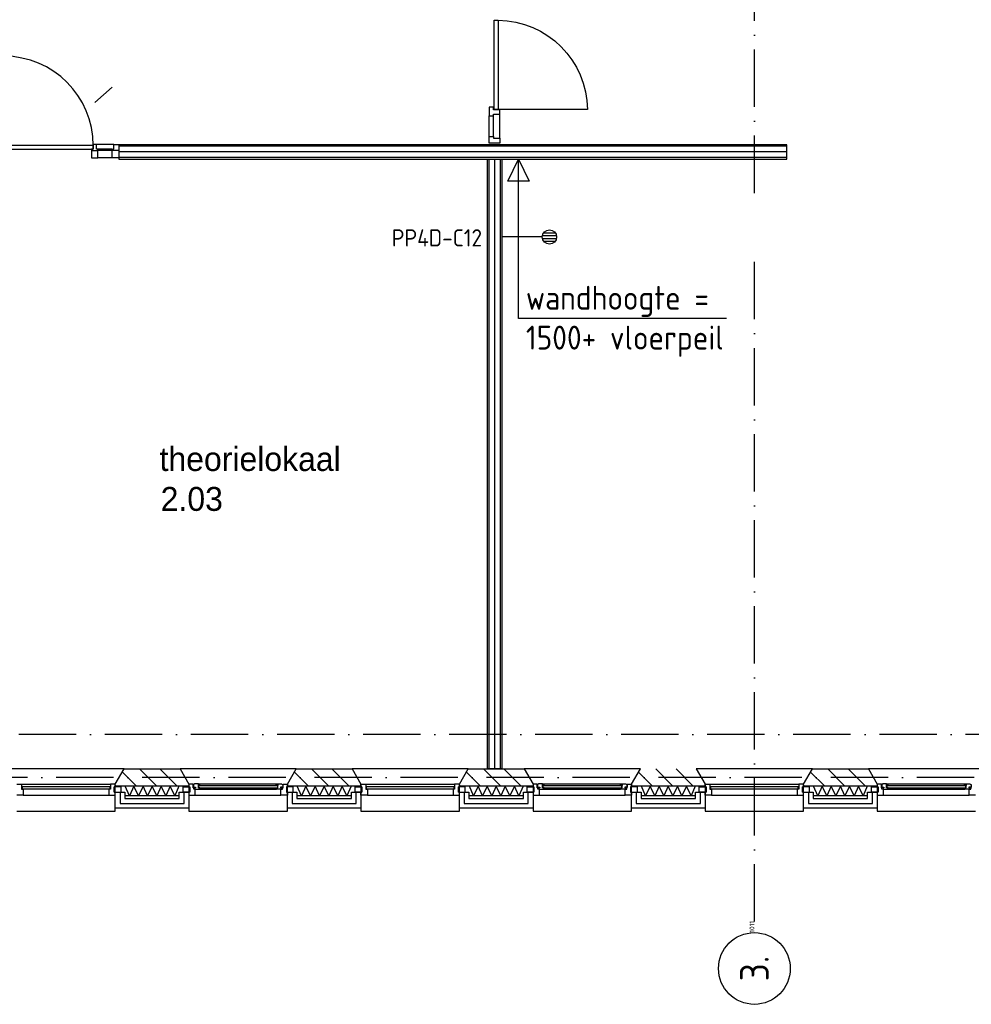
# Model space of a CAD drawing. Header units: millimetres. Extents: x 50250 to 324922, y 191 to 84291.
# Tile 37 of 44: x 215920 to 225875, y 39291 to 49591. Entities that reach past the tile are written whole.
import ezdxf
from ezdxf.enums import TextEntityAlignment as Align

# ---------------------------------------------------------------- set-up
doc = ezdxf.new("R2010")
doc.units = ezdxf.units.MM
doc.header["$LTSCALE"] = 100
doc.linetypes.add('DASHDOT', pattern=[9, 6, -1.5, 0, -1.5])
doc.layers.get('0').update_dxf_attribs({"linetype": 'CONTINUOUS'})
for name, color, linetype in [('AL$1----_ALGEMEEN', 7, 'CONTINUOUS'), ('AL$7----_STRAMIEN', 1, 'DASHDOT'), ('AL21----_BUITENWAND', 4, 'CONTINUOUS'), ('AL21K---_ISOLATIE', 1, 'CONTINUOUS'), ('AL22----_BINNENWAND', 7, 'CONTINUOUS'), ('AL28----_KONSTRUKTIE', 3, 'CONTINUOUS'), ('AL31----_BUITENKOZ', 7, 'CONTINUOUS'), ('AL32----_BINNENKOZ', 7, 'CONTINUOUS'), ('AL32----_DRAAIRICHTING', 1, 'CONTINUOUS'), ('ALL-----_REFLIJNEN', 8, 'CONTINUOUS'), ('ALN-----_BLOCKNAAM', 2, 'CONTINUOUS'), ('ALXA3---_VOLZWART', 14, 'CONTINUOUS'), ('ALXAB---_PREFABBETON', 1, 'CONTINUOUS'), ('BL$4----', 7, 'CONTINUOUS'), ('BOUW', 8, 'CONTINUOUS'), ('EB6441--_ATTRIB', 2, 'CONTINUOUS'), ('EL6441--_DATACOM', 3, 'CONTINUOUS')]:
    doc.layers.add(name, color=color, linetype=linetype)
doc.styles.add('1_8', font='ISO', dxfattribs={"height": 1.8})
doc.styles.add('BURO-025', font='BUROFONT.shx', dxfattribs={"height": 250})
doc.styles.add('NORATT', font='isocp.shx')
doc.styles.get("Standard").update_dxf_attribs({"font": 'iso.shx'})

# ---------------------------------------------------------------- blocks, each defined once
blk = doc.blocks.new('ES4X2')
for p, q in [((-0.45, 1.4), (-0.45, 2.6)), ((-0.15, 1.27), (-0.15, 2.73)), ((0.15, 1.27), (0.15, 2.73)), ((0.45, 1.4), (0.45, 2.6)), ((0, 1.25), (0, -3))]:
    blk.add_line(p, q)
blk.add_circle((0, 2), 0.75)
at = {"style": '1_8', "flags": 8}
for tag, p in [('NUMMER', (1.25, 3.5)), ('CODE', (-1.25, 3.5))]:
    blk.add_attdef(tag, text='', height=1.8, rotation=90, dxfattribs=at).set_placement(p, align=Align.MIDDLE_LEFT)
blk.add_attdef('M_CODE', text='', height=1.8, dxfattribs=at).set_placement((0, 0), align=Align.MIDDLE_CENTER)
blk = doc.blocks.new('1011')
at = {"layer": 'AL$7----_STRAMIEN', "color": 7, "linetype": 'Continuous'}
blk.add_circle((-750, 0), 750, dxfattribs=at)
at = {"layer": 'AL$7----_STRAMIEN', "color": 3, "linetype": 'Continuous'}
blk.add_attdef('STR-NAAM', text='', height=600, rotation=360, dxfattribs=at).set_placement((-750, 0), align=Align.MIDDLE)
at = {"layer": 'ALN-----_BLOCKNAAM', "linetype": 'Continuous'}
blk.add_text('1011', height=100, dxfattribs=at).set_placement((0, 0))

msp = doc.modelspace()

# ---------------------------------------------------------------- linework, layer by layer
at = {"color": 8, "linetype": 'Continuous'}
for p, q in [((220877, 48675), (220830, 48675)), ((220830, 48675), (220830, 48585)), ((220877, 48648), (220877, 48675)), ((220944, 48648), (220877, 48648)), ((220944, 48602), (220944, 48648)), ((220830, 48585), (220877, 48585)), ((220877, 48602), (220944, 48602)), ((220877, 48585), (220877, 48602))]:
    msp.add_line(p, q, dxfattribs=at)
msp.add_lwpolyline([(220924, 49585, -0.408724), (221859, 48650), (220924, 48650)], format="xyb", dxfattribs=at)
msp.add_lwpolyline([(220830, 48301), (220830, 48368), (220877, 48368), (220877, 48351), (220944, 48351), (220944, 48301)], close=True, dxfattribs=at)
at = {"layer": 'AL$1----_ALGEMEEN', "color": 8}
for p, q in [((221028, 47903), (221139, 48133)), ((221139, 48133), (221251, 47903)), ((221139, 48133), (221251, 47903)), ((221139, 46466), (221139, 48133)), ((221251, 47903), (221028, 47903)), ((223312, 46466), (221139, 46466))]:
    msp.add_line(p, q, dxfattribs=at)
at = {"layer": 'AL$7----_STRAMIEN', "color": 1}
msp.add_line((216706, 48725), (216886, 48885), dxfattribs=at)
for points in [[(223605, 47778), (223605, 76516)], [(223605, 40156), (223605, 47105)], [(239014, 42113), (89505, 42113)], [(239405, 41663), (89505, 41663)]]:
    msp.add_lwpolyline(points, dxfattribs=at)
at = {"layer": 'AL21----_BUITENWAND', "color": 8}
for p, q in [((216920, 41512), (217020, 41512)), ((216920, 41343), (216920, 41512)), ((217020, 41512), (217020, 41443)), ((217590, 41512), (217690, 41512)), ((217590, 41443), (217590, 41512)), ((217690, 41512), (217690, 41343)), ((218720, 41512), (218820, 41512)), ((218720, 41343), (218720, 41512)), ((218820, 41512), (218820, 41443)), ((219390, 41512), (219490, 41512)), ((219390, 41443), (219390, 41512)), ((219490, 41512), (219490, 41343)), ((220520, 41512), (220620, 41512)), ((220520, 41343), (220520, 41512)), ((220620, 41512), (220620, 41443)), ((221190, 41512), (221290, 41512)), ((221190, 41443), (221190, 41512)), ((221290, 41512), (221290, 41343)), ((222320, 41512), (222420, 41512)), ((222320, 41343), (222320, 41512)), ((222420, 41512), (222420, 41443)), ((222990, 41512), (223090, 41512)), ((222990, 41443), (222990, 41512)), ((223090, 41512), (223090, 41343)), ((224120, 41512), (224220, 41512)), ((224120, 41343), (224120, 41512)), ((224220, 41512), (224220, 41443)), ((224790, 41512), (224890, 41512)), ((224790, 41443), (224790, 41512)), ((224890, 41512), (224890, 41343)), ((217020, 41443), (217590, 41443)), ((218820, 41443), (219390, 41443)), ((220620, 41443), (221190, 41443)), ((222420, 41443), (222990, 41443)), ((224220, 41443), (224790, 41443)), ((217690, 41343), (216920, 41343)), ((219490, 41343), (218720, 41343)), ((221290, 41343), (220520, 41343)), ((223090, 41343), (222320, 41343)), ((224890, 41343), (224120, 41343))]:
    msp.add_line(p, q, dxfattribs=at)
at = {"layer": 'AL21K---_ISOLATIE', "color": 8, "linetype": 'Continuous'}
for p, q in [((217590, 41573), (217020, 41573)), ((217068, 41473), (217024, 41573)), ((217115, 41573), (217068, 41473)), ((217163, 41473), (217115, 41573)), ((217210, 41573), (217163, 41473)), ((217258, 41473), (217210, 41573)), ((217305, 41573), (217258, 41473)), ((217353, 41473), (217305, 41573)), ((217400, 41573), (217353, 41473)), ((217448, 41473), (217400, 41573)), ((217495, 41573), (217448, 41473)), ((217543, 41473), (217495, 41573)), ((217586, 41573), (217543, 41473)), ((219390, 41573), (218820, 41573)), ((218868, 41473), (218824, 41573)), ((218915, 41573), (218868, 41473)), ((218963, 41473), (218915, 41573)), ((219010, 41573), (218963, 41473)), ((219058, 41473), (219010, 41573)), ((219105, 41573), (219058, 41473)), ((219153, 41473), (219105, 41573)), ((219200, 41573), (219153, 41473)), ((219248, 41473), (219200, 41573)), ((219295, 41573), (219248, 41473)), ((219343, 41473), (219295, 41573)), ((219386, 41573), (219343, 41473)), ((221190, 41573), (220620, 41573)), ((220668, 41473), (220624, 41573)), ((220715, 41573), (220668, 41473)), ((220763, 41473), (220715, 41573)), ((220810, 41573), (220763, 41473)), ((220858, 41473), (220810, 41573)), ((220905, 41573), (220858, 41473)), ((220953, 41473), (220905, 41573)), ((221000, 41573), (220953, 41473)), ((221048, 41473), (221000, 41573)), ((221095, 41573), (221048, 41473)), ((221143, 41473), (221095, 41573)), ((221186, 41573), (221143, 41473)), ((222990, 41573), (222420, 41573)), ((222468, 41473), (222424, 41573)), ((222515, 41573), (222468, 41473)), ((222563, 41473), (222515, 41573)), ((222610, 41573), (222563, 41473)), ((222658, 41473), (222610, 41573)), ((222705, 41573), (222658, 41473)), ((222753, 41473), (222705, 41573)), ((222800, 41573), (222753, 41473)), ((222848, 41473), (222800, 41573)), ((222895, 41573), (222848, 41473)), ((222943, 41473), (222895, 41573)), ((222986, 41573), (222943, 41473)), ((224790, 41573), (224220, 41573)), ((224268, 41473), (224224, 41573)), ((224315, 41573), (224268, 41473)), ((224363, 41473), (224315, 41573)), ((224410, 41573), (224363, 41473)), ((224458, 41473), (224410, 41573)), ((224505, 41573), (224458, 41473)), ((224553, 41473), (224505, 41573)), ((224600, 41573), (224553, 41473)), ((224648, 41473), (224600, 41573)), ((224695, 41573), (224648, 41473)), ((224743, 41473), (224695, 41573)), ((224786, 41573), (224743, 41473)), ((217590, 41473), (217020, 41473)), ((219390, 41473), (218820, 41473)), ((221190, 41473), (220620, 41473)), ((222990, 41473), (222420, 41473)), ((224790, 41473), (224220, 41473))]:
    msp.add_line(p, q, dxfattribs=at)
at = {"layer": 'AL22----_BINNENWAND', "color": 8}
for p, q in [((223944, 48283), (216956, 48283)), ((216956, 48283), (216956, 48133)), ((223944, 48133), (223944, 48283)), ((216956, 48133), (223944, 48133)), ((220812, 41753), (220812, 48133)), ((220812, 48133), (220962, 48133)), ((220962, 48133), (220962, 41753)), ((220962, 41753), (220812, 41753))]:
    msp.add_line(p, q, dxfattribs=at)
at = {"layer": 'AL22----_BINNENWAND', "color": 8, "linetype": 'Continuous'}
for p, q in [((223944, 48268), (216956, 48268)), ((223944, 48148), (216956, 48148)), ((220827, 48133), (220827, 41753)), ((220947, 48133), (220947, 41753))]:
    msp.add_line(p, q, dxfattribs=at)
at = {"layer": 'AL28----_KONSTRUKTIE', "color": 8}
for p, q in [((216920, 41593), (217013, 41753)), ((217013, 41753), (217598, 41753)), ((217598, 41753), (217690, 41593)), ((218720, 41593), (218813, 41753)), ((218813, 41753), (219398, 41753)), ((219398, 41753), (219490, 41593)), ((220520, 41593), (220613, 41753)), ((220613, 41753), (221198, 41753)), ((221198, 41753), (221290, 41593)), ((222320, 41593), (222413, 41753)), ((222998, 41753), (223090, 41593)), ((224120, 41593), (224213, 41753)), ((224213, 41753), (224798, 41753)), ((224798, 41753), (224890, 41593)), ((216920, 41573), (216920, 41593)), ((217690, 41573), (216920, 41573)), ((217690, 41593), (217690, 41573)), ((218720, 41573), (218720, 41593)), ((219490, 41573), (218720, 41573)), ((219490, 41593), (219490, 41573)), ((220520, 41573), (220520, 41593)), ((221290, 41573), (220520, 41573)), ((221290, 41593), (221290, 41573)), ((222320, 41573), (222320, 41593)), ((223090, 41573), (222320, 41573)), ((223090, 41593), (223090, 41573)), ((224120, 41573), (224120, 41593)), ((224890, 41573), (224120, 41573)), ((224890, 41593), (224890, 41573))]:
    msp.add_line(p, q, dxfattribs=at)
at = {"layer": 'AL31----_BUITENKOZ', "color": 8, "linetype": 'Continuous'}
for p, q in [((220883, 49585), (220924, 49585)), ((220883, 48650), (220883, 49585)), ((220924, 49585), (220924, 48650)), ((220924, 48650), (220883, 48650)), ((215890, 41593), (215940, 41593)), ((215940, 41593), (215940, 41542)), ((215940, 41593), (215940, 41593)), ((215940, 41542), (215957, 41542)), ((216865, 41567), (215945, 41567)), ((215945, 41567), (215945, 41546)), ((215945, 41546), (216865, 41546)), ((215957, 41542), (215957, 41479)), ((216853, 41542), (216853, 41479)), ((216870, 41542), (216853, 41542)), ((216865, 41546), (216865, 41567)), ((216920, 41593), (216870, 41593)), ((216870, 41593), (216870, 41542)), ((216870, 41593), (216870, 41593)), ((216910, 41568), (216920, 41568)), ((216910, 41512), (216910, 41568)), ((216920, 41512), (216910, 41512)), ((216920, 41568), (216920, 41593)), ((216920, 41568), (216920, 41568)), ((216920, 41479), (216920, 41512)), ((218619, 41578), (217791, 41578)), ((217791, 41578), (217791, 41557)), ((217791, 41557), (218619, 41557)), ((218619, 41557), (218619, 41578)), ((219490, 41593), (219540, 41593)), ((219490, 41568), (219490, 41593)), ((219490, 41568), (219490, 41568)), ((219500, 41568), (219490, 41568)), ((219490, 41512), (219500, 41512)), ((219490, 41479), (219490, 41512)), ((219500, 41512), (219500, 41568)), ((219540, 41593), (219540, 41542)), ((219540, 41593), (219540, 41593)), ((219540, 41542), (219557, 41542)), ((220465, 41567), (219545, 41567)), ((219545, 41567), (219545, 41546)), ((219545, 41546), (220465, 41546)), ((219557, 41542), (219557, 41479)), ((220453, 41542), (220453, 41479)), ((220470, 41542), (220453, 41542)), ((220465, 41546), (220465, 41567)), ((220520, 41593), (220470, 41593)), ((220470, 41593), (220470, 41542)), ((220470, 41593), (220470, 41593)), ((220510, 41568), (220520, 41568)), ((220510, 41512), (220510, 41568)), ((220520, 41512), (220510, 41512)), ((220520, 41568), (220520, 41593)), ((220520, 41568), (220520, 41568)), ((220520, 41479), (220520, 41512)), ((222219, 41578), (221391, 41578)), ((221391, 41578), (221391, 41557)), ((221391, 41557), (222219, 41557)), ((222219, 41557), (222219, 41578)), ((223090, 41593), (223140, 41593)), ((223090, 41568), (223090, 41593)), ((223090, 41568), (223090, 41568)), ((223100, 41568), (223090, 41568)), ((223090, 41512), (223100, 41512)), ((223090, 41479), (223090, 41512)), ((223100, 41512), (223100, 41568)), ((223140, 41593), (223140, 41542)), ((223140, 41593), (223140, 41593)), ((223140, 41542), (223157, 41542)), ((224065, 41567), (223145, 41567)), ((223145, 41567), (223145, 41546)), ((223145, 41546), (224065, 41546)), ((223157, 41542), (223157, 41479)), ((224053, 41542), (224053, 41479)), ((224070, 41542), (224053, 41542)), ((224065, 41546), (224065, 41567)), ((224120, 41593), (224070, 41593)), ((224070, 41593), (224070, 41542)), ((224070, 41593), (224070, 41593)), ((224110, 41568), (224120, 41568)), ((224110, 41512), (224110, 41568)), ((224120, 41512), (224110, 41512)), ((224120, 41568), (224120, 41593)), ((224120, 41568), (224120, 41568)), ((224120, 41479), (224120, 41512)), ((225819, 41578), (224991, 41578)), ((224991, 41578), (224991, 41557)), ((224991, 41557), (225819, 41557)), ((225819, 41557), (225819, 41578)), ((215957, 41479), (215890, 41479)), ((215957, 41479), (215957, 41479)), ((215957, 41479), (215957, 41479)), ((215957, 41479), (215957, 41479)), ((215957, 41479), (215957, 41479)), ((216853, 41479), (216920, 41479)), ((216853, 41479), (216853, 41479)), ((216853, 41479), (216853, 41479)), ((216853, 41479), (216853, 41479)), ((216853, 41479), (216853, 41479)), ((219557, 41479), (219490, 41479)), ((219557, 41479), (219557, 41479)), ((219557, 41479), (219557, 41479)), ((219557, 41479), (219557, 41479)), ((219557, 41479), (219557, 41479)), ((220453, 41479), (220520, 41479)), ((220453, 41479), (220453, 41479)), ((220453, 41479), (220453, 41479)), ((220453, 41479), (220453, 41479)), ((220453, 41479), (220453, 41479)), ((223157, 41479), (223090, 41479)), ((223157, 41479), (223157, 41479)), ((223157, 41479), (223157, 41479)), ((223157, 41479), (223157, 41479)), ((223157, 41479), (223157, 41479)), ((224053, 41479), (224120, 41479)), ((224053, 41479), (224053, 41479)), ((224053, 41479), (224053, 41479)), ((224053, 41479), (224053, 41479)), ((224053, 41479), (224053, 41479))]:
    msp.add_line(p, q, dxfattribs=at)
at = {"layer": 'AL31----_BUITENKOZ', "color": 8}
for p, q in [((217013, 41753), (215798, 41753)), ((216920, 41593), (217013, 41753)), ((218813, 41753), (217598, 41753)), ((217598, 41753), (217690, 41593)), ((218720, 41593), (218813, 41753)), ((219398, 41753), (219490, 41593)), ((220613, 41753), (219398, 41753)), ((220520, 41593), (220613, 41753)), ((222413, 41753), (221198, 41753)), ((221198, 41753), (221290, 41593)), ((222320, 41593), (222413, 41753)), ((222998, 41753), (223090, 41593)), ((224213, 41753), (222998, 41753)), ((224120, 41593), (224213, 41753)), ((226013, 41753), (224798, 41753)), ((224798, 41753), (224890, 41593)), ((215940, 41593), (216870, 41593)), ((216981, 41568), (216910, 41568)), ((216910, 41568), (216910, 41512)), ((216910, 41512), (216981, 41512)), ((216920, 41313), (216920, 41593)), ((216981, 41512), (216981, 41568)), ((217629, 41568), (217700, 41568)), ((217629, 41512), (217629, 41568)), ((217700, 41512), (217629, 41512)), ((217734, 41593), (217690, 41593)), ((217690, 41593), (217690, 41568)), ((217690, 41593), (217690, 41313)), ((217690, 41568), (217700, 41568)), ((217690, 41512), (217690, 41479)), ((217700, 41512), (217690, 41512)), ((217700, 41568), (217700, 41512)), ((217700, 41568), (217700, 41512)), ((217734, 41557), (217734, 41593)), ((217740, 41557), (217734, 41557)), ((217737, 41592), (217737, 41562)), ((217744, 41592), (217737, 41592)), ((217737, 41562), (217760, 41562)), ((217740, 41542), (217740, 41557)), ((217757, 41542), (217740, 41542)), ((217747, 41596), (217744, 41592)), ((217789, 41596), (217747, 41596)), ((217752, 41557), (217752, 41542)), ((217760, 41557), (217752, 41557)), ((217752, 41542), (217757, 41542)), ((217757, 41542), (217804, 41542)), ((217757, 41479), (217757, 41542)), ((217760, 41562), (217760, 41557)), ((217789, 41596), (218621, 41596)), ((217789, 41555), (217789, 41596)), ((217806, 41594), (217789, 41594)), ((217789, 41594), (217789, 41581)), ((217789, 41581), (217806, 41581)), ((217806, 41555), (217789, 41555)), ((217804, 41542), (217806, 41555)), ((217804, 41542), (218606, 41542)), ((217806, 41581), (217806, 41594)), ((218604, 41594), (218621, 41594)), ((218604, 41581), (218604, 41594)), ((218621, 41581), (218604, 41581)), ((218604, 41555), (218621, 41555)), ((218606, 41542), (218604, 41555)), ((218653, 41542), (218606, 41542)), ((218621, 41596), (218663, 41596)), ((218621, 41555), (218621, 41596)), ((218621, 41594), (218621, 41581)), ((218650, 41562), (218650, 41557)), ((218673, 41562), (218650, 41562)), ((218650, 41557), (218658, 41557)), ((218658, 41542), (218653, 41542)), ((218653, 41542), (218670, 41542)), ((218653, 41479), (218653, 41542)), ((218658, 41557), (218658, 41542)), ((218663, 41596), (218666, 41592)), ((218666, 41592), (218673, 41592)), ((218670, 41557), (218676, 41557)), ((218670, 41542), (218670, 41557)), ((218673, 41592), (218673, 41562)), ((218676, 41593), (218720, 41593)), ((218676, 41557), (218676, 41593)), ((218710, 41568), (218710, 41512)), ((218720, 41568), (218710, 41568)), ((218781, 41568), (218710, 41568)), ((218710, 41568), (218710, 41512)), ((218710, 41512), (218720, 41512)), ((218710, 41512), (218781, 41512)), ((218720, 41593), (218720, 41568)), ((218720, 41313), (218720, 41593)), ((218720, 41512), (218720, 41479)), ((218781, 41512), (218781, 41568)), ((219429, 41568), (219500, 41568)), ((219429, 41512), (219429, 41568)), ((219500, 41512), (219429, 41512)), ((219490, 41593), (219490, 41313)), ((219500, 41568), (219500, 41512)), ((219540, 41593), (220470, 41593)), ((220581, 41568), (220510, 41568)), ((220510, 41568), (220510, 41512)), ((220510, 41512), (220581, 41512)), ((220520, 41313), (220520, 41593)), ((220581, 41512), (220581, 41568)), ((221229, 41568), (221300, 41568)), ((221229, 41512), (221229, 41568)), ((221300, 41512), (221229, 41512)), ((221334, 41593), (221290, 41593)), ((221290, 41593), (221290, 41568)), ((221290, 41593), (221290, 41313)), ((221290, 41568), (221300, 41568)), ((221290, 41512), (221290, 41479)), ((221300, 41512), (221290, 41512)), ((221300, 41568), (221300, 41512)), ((221300, 41568), (221300, 41512)), ((221334, 41557), (221334, 41593)), ((221340, 41557), (221334, 41557)), ((221337, 41592), (221337, 41562)), ((221344, 41592), (221337, 41592)), ((221337, 41562), (221360, 41562)), ((221340, 41542), (221340, 41557)), ((221357, 41542), (221340, 41542)), ((221347, 41596), (221344, 41592)), ((221389, 41596), (221347, 41596)), ((221352, 41557), (221352, 41542)), ((221360, 41557), (221352, 41557)), ((221352, 41542), (221357, 41542)), ((221357, 41542), (221404, 41542)), ((221357, 41479), (221357, 41542)), ((221360, 41562), (221360, 41557)), ((221389, 41596), (222221, 41596)), ((221389, 41555), (221389, 41596)), ((221406, 41594), (221389, 41594)), ((221389, 41594), (221389, 41581)), ((221389, 41581), (221406, 41581)), ((221406, 41555), (221389, 41555)), ((221404, 41542), (221406, 41555)), ((221404, 41542), (222206, 41542)), ((221406, 41581), (221406, 41594)), ((222204, 41594), (222221, 41594)), ((222204, 41581), (222204, 41594)), ((222221, 41581), (222204, 41581)), ((222204, 41555), (222221, 41555)), ((222206, 41542), (222204, 41555)), ((222253, 41542), (222206, 41542)), ((222221, 41596), (222263, 41596)), ((222221, 41555), (222221, 41596)), ((222221, 41594), (222221, 41581)), ((222250, 41562), (222250, 41557)), ((222273, 41562), (222250, 41562)), ((222250, 41557), (222258, 41557)), ((222258, 41542), (222253, 41542)), ((222253, 41542), (222270, 41542)), ((222253, 41479), (222253, 41542)), ((222258, 41557), (222258, 41542)), ((222263, 41596), (222266, 41592)), ((222266, 41592), (222273, 41592)), ((222270, 41557), (222276, 41557)), ((222270, 41542), (222270, 41557)), ((222273, 41592), (222273, 41562)), ((222276, 41593), (222320, 41593)), ((222276, 41557), (222276, 41593)), ((222310, 41568), (222310, 41512)), ((222320, 41568), (222310, 41568)), ((222381, 41568), (222310, 41568)), ((222310, 41568), (222310, 41512)), ((222310, 41512), (222320, 41512)), ((222310, 41512), (222381, 41512)), ((222320, 41593), (222320, 41568)), ((222320, 41313), (222320, 41593)), ((222320, 41512), (222320, 41479)), ((222381, 41512), (222381, 41568)), ((223029, 41568), (223100, 41568)), ((223029, 41512), (223029, 41568)), ((223100, 41512), (223029, 41512)), ((223090, 41593), (223090, 41313)), ((223100, 41568), (223100, 41512)), ((223140, 41593), (224070, 41593)), ((224181, 41568), (224110, 41568)), ((224110, 41568), (224110, 41512)), ((224110, 41512), (224181, 41512)), ((224120, 41313), (224120, 41593)), ((224181, 41512), (224181, 41568)), ((224829, 41568), (224900, 41568)), ((224829, 41512), (224829, 41568)), ((224900, 41512), (224829, 41512)), ((224934, 41593), (224890, 41593)), ((224890, 41593), (224890, 41568)), ((224890, 41593), (224890, 41313)), ((224890, 41568), (224900, 41568)), ((224890, 41512), (224890, 41479)), ((224900, 41512), (224890, 41512)), ((224900, 41568), (224900, 41512)), ((224900, 41568), (224900, 41512)), ((224934, 41557), (224934, 41593)), ((224940, 41557), (224934, 41557)), ((224937, 41592), (224937, 41562)), ((224944, 41592), (224937, 41592)), ((224937, 41562), (224960, 41562)), ((224940, 41542), (224940, 41557)), ((224957, 41542), (224940, 41542)), ((224947, 41596), (224944, 41592)), ((224989, 41596), (224947, 41596)), ((224952, 41557), (224952, 41542)), ((224960, 41557), (224952, 41557)), ((224952, 41542), (224957, 41542)), ((224957, 41542), (225004, 41542)), ((224957, 41479), (224957, 41542)), ((224960, 41562), (224960, 41557)), ((224989, 41596), (225821, 41596)), ((224989, 41555), (224989, 41596)), ((225006, 41594), (224989, 41594)), ((224989, 41594), (224989, 41581)), ((224989, 41581), (225006, 41581)), ((225006, 41555), (224989, 41555)), ((225004, 41542), (225006, 41555)), ((225004, 41542), (225806, 41542)), ((225006, 41581), (225006, 41594)), ((225804, 41594), (225821, 41594)), ((225804, 41581), (225804, 41594)), ((225821, 41581), (225804, 41581)), ((225804, 41555), (225821, 41555)), ((225806, 41542), (225804, 41555)), ((225853, 41542), (225806, 41542)), ((225821, 41596), (225863, 41596)), ((225821, 41555), (225821, 41596)), ((225821, 41594), (225821, 41581)), ((225850, 41562), (225850, 41557)), ((225873, 41562), (225850, 41562)), ((225850, 41557), (225858, 41557)), ((225858, 41542), (225853, 41542)), ((225853, 41542), (225870, 41542)), ((225853, 41479), (225853, 41542)), ((225858, 41557), (225858, 41542)), ((225863, 41596), (225866, 41592)), ((225866, 41592), (225873, 41592)), ((225870, 41557), (225876, 41557)), ((225870, 41542), (225870, 41557)), ((225873, 41592), (225873, 41562)), ((215957, 41479), (216853, 41479)), ((217690, 41479), (217757, 41479)), ((217757, 41479), (218653, 41479)), ((218720, 41479), (218653, 41479)), ((219557, 41479), (220453, 41479)), ((221290, 41479), (221357, 41479)), ((221357, 41479), (222253, 41479)), ((222320, 41479), (222253, 41479)), ((223157, 41479), (224053, 41479)), ((224890, 41479), (224957, 41479)), ((224957, 41479), (225853, 41479)), ((225920, 41479), (225853, 41479)), ((215890, 41313), (216920, 41313)), ((217690, 41313), (218720, 41313)), ((219490, 41313), (220520, 41313)), ((221290, 41313), (222320, 41313)), ((223090, 41313), (224120, 41313)), ((224890, 41313), (225920, 41313))]:
    msp.add_line(p, q, dxfattribs=at)
at = {"layer": 'AL32----_BINNENKOZ', "color": 8}
for p, q in [((220830, 48368), (220830, 48585)), ((220877, 48368), (220877, 48585)), ((220944, 48351), (220944, 48602)), ((216689, 48275), (215755, 48275)), ((215755, 48235), (216689, 48235)), ((216689, 48235), (216672, 48235)), ((216672, 48235), (216672, 48147)), ((216672, 48221), (216739, 48221)), ((216722, 48286), (216689, 48286)), ((216689, 48286), (216689, 48235)), ((216722, 48286), (216689, 48286)), ((216689, 48235), (216689, 48275)), ((216906, 48286), (216722, 48286)), ((216722, 48235), (216722, 48286)), ((216739, 48235), (216722, 48235)), ((216889, 48235), (216739, 48235)), ((216739, 48147), (216739, 48235)), ((216889, 48221), (216739, 48221)), ((216889, 48235), (216906, 48235)), ((216889, 48147), (216889, 48235)), ((216956, 48221), (216889, 48221)), ((216906, 48235), (216906, 48286)), ((216906, 48286), (216956, 48286)), ((216956, 48286), (216956, 48147)), ((216672, 48147), (216739, 48147)), ((216889, 48147), (216739, 48147)), ((216956, 48147), (216889, 48147))]:
    msp.add_line(p, q, dxfattribs=at)
at = {"layer": 'AL32----_DRAAIRICHTING', "color": 8}
msp.add_arc((215755, 48275), 934, 0, 90, dxfattribs=at)
at = {"layer": 'ALL-----_REFLIJNEN', "color": 8, "linetype": 'Continuous'}
for p, q in [((223944, 48208), (216956, 48208)), ((220887, 48133), (220887, 41753)), ((216970, 41512), (216970, 41393)), ((217640, 41393), (217640, 41512)), ((218770, 41512), (218770, 41393)), ((219440, 41393), (219440, 41512)), ((220570, 41512), (220570, 41393)), ((221240, 41393), (221240, 41512)), ((222370, 41512), (222370, 41393)), ((223040, 41393), (223040, 41512)), ((224170, 41512), (224170, 41393)), ((224840, 41393), (224840, 41512)), ((216970, 41393), (217640, 41393)), ((218770, 41393), (219440, 41393)), ((220570, 41393), (221240, 41393)), ((222370, 41393), (223040, 41393)), ((224170, 41393), (224840, 41393))]:
    msp.add_line(p, q, dxfattribs=at)
at = {"layer": 'ALXA3---_VOLZWART', "color": 8}
for p, q in [((216970, 41512), (216970, 41393)), ((217640, 41393), (217640, 41512)), ((218770, 41512), (218770, 41393)), ((219440, 41393), (219440, 41512)), ((220570, 41512), (220570, 41393)), ((221240, 41393), (221240, 41512)), ((222370, 41512), (222370, 41393)), ((223040, 41393), (223040, 41512)), ((224170, 41512), (224170, 41393)), ((224840, 41393), (224840, 41512)), ((216970, 41393), (217640, 41393)), ((218770, 41393), (219440, 41393)), ((220570, 41393), (221240, 41393)), ((222370, 41393), (223040, 41393)), ((224170, 41393), (224840, 41393))]:
    msp.add_line(p, q, dxfattribs=at)
at = {"layer": 'ALXAB---_PREFABBETON', "color": 8}
for p, q in [((217141, 41573), (216994, 41721)), ((217353, 41573), (217173, 41753)), ((217566, 41573), (217386, 41753)), ((218941, 41573), (218794, 41721)), ((219153, 41573), (218973, 41753)), ((219366, 41573), (219186, 41753)), ((220741, 41573), (220594, 41721)), ((220953, 41573), (220773, 41753)), ((221166, 41573), (220986, 41753)), ((222541, 41573), (222394, 41721)), ((222753, 41573), (222573, 41753)), ((222966, 41573), (222786, 41753)), ((224341, 41573), (224194, 41721)), ((224553, 41573), (224373, 41753)), ((224766, 41573), (224586, 41753)), ((216929, 41573), (216920, 41582)), ((218729, 41573), (218720, 41582)), ((220529, 41573), (220520, 41582)), ((222329, 41573), (222320, 41582)), ((224129, 41573), (224120, 41582))]:
    msp.add_line(p, q, dxfattribs=at)

# ---------------------------------------------------------------- block references
at = {"layer": 'AL$7----_STRAMIEN', "xscale": 0.5, "yscale": 0.5, "zscale": 0.5, "rotation": 90}
msp.add_blockref('1011', (223605, 40041), dxfattribs=at).add_auto_attribs({'STR-NAAM': '3.'})
at = {"layer": 'EL6441--_DATACOM'}
ref = msp.add_blockref('ES4X2', (221262, 47318, -1500), dxfattribs=dict(at, xscale=100, yscale=100, zscale=100, rotation=270))
ref.add_attrib('CODE', 'PP4D-C12', dxfattribs={"layer": 'EB6441--_ATTRIB', "color": 1, "height": 180, "style": 'NORATT', "flags": 8}).set_placement((219812, 47309, -1500), align=Align.MIDDLE_LEFT)

# ---------------------------------------------------------------- texts
at = {"layer": 'BL$4----', "color": 8}
for s, p in [('wandhoogte =', (221215, 46557)), ('1500+ vloerpeil', (221215, 46140))]:
    msp.add_text(s, height=250, dxfattribs=at).set_placement(p)
at = {"layer": 'BOUW', "style": 'BURO-025'}
for s, p in [('theorielokaal', (217383, 44870)), ('2.03', (217395, 44453))]:
    msp.add_text(s, height=250, dxfattribs=at).set_placement(p)

doc.saveas('drawing.dxf')
